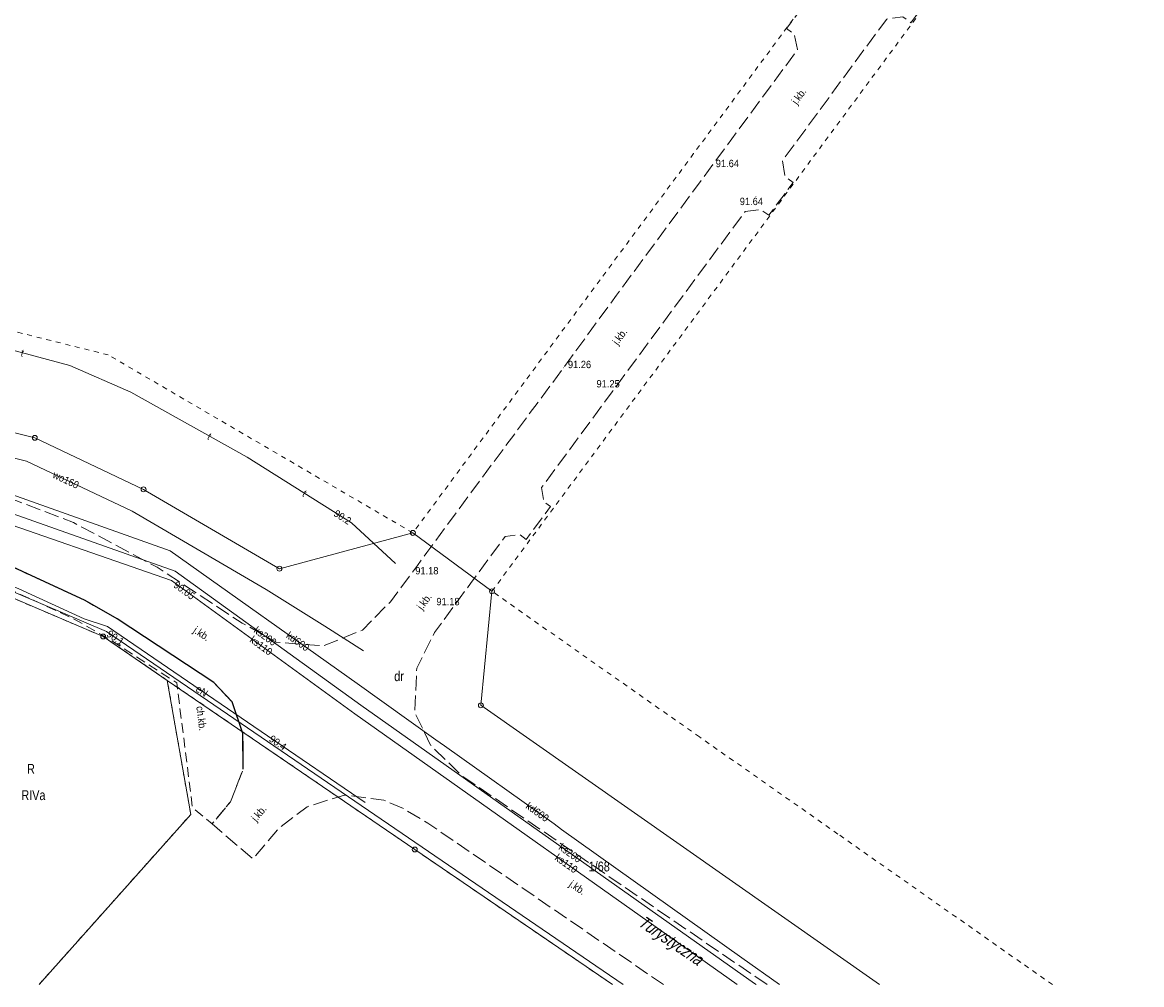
# Model space of a CAD drawing. Header units: metres. Extents: x 6540907 to 6541833, y 5893434 to 5894895.
# Tile 36 of 256: x 6541257 to 6541371, y 5893435 to 5893533. Entities that reach past the tile are written whole.
import ezdxf
from ezdxf.enums import TextEntityAlignment as Align

# ---------------------------------------------------------------- set-up
doc = ezdxf.new("R2010")
doc.units = ezdxf.units.M
doc.header["$MEASUREMENT"] = 0
for name, pattern in [('1.0_0.5', [1.5, 1, -0.5]), ('1.5_0.5', [2, 1.5, -0.5]), ('219-500', [0, 0]), ('egug-500', [1, 0.5, -0.5])]:
    doc.linetypes.add(name, pattern=pattern)
doc.layers.get('0').update_dxf_attribs({"color": 2, "linetype": 'CONTINUOUS', "lineweight": 5})
for name, color, linetype, lineweight in [('202-punkt graniczny', 251, 'CONTINUOUS', 9), ('203-punkt graniczny', 251, 'CONTINUOUS', 9), ('209-oznaczenie konturu klasyfikacyjnego', 251, 'CONTINUOUS', 9), ('210-oznaczenie konturu użytku gruntowego', 251, 'CONTINUOUS', 9), ('211-numer działki ewidencyjnej', 156, 'CONTINUOUS', 9), ('218-kontur użytku gruntowego', 251, 'CONTINUOUS', 9), ('219-działka ewidencyjna', 152, 'CONTINUOUS', 18), ('994-Nazwa ulicy', 251, 'CONTINUOUS', 9), ('chodnik', 251, 'CONTINUOUS', 9), ('chodnik-Atr17', 251, 'CONTINUOUS', 9), ('jezdnia', 251, 'CONTINUOUS', 9), ('jezdnia-Atr17', 251, 'CONTINUOUS', 9), ('krawężnik', 251, 'CONTINUOUS', 9), ('pikieta sztuczna', 251, 'CONTINUOUS', 9), ('pikieta sztuczna-Atr2', 251, 'CONTINUOUS', 9), ('przewód elektroenergetyczny podziemny', 251, 'CONTINUOUS', 9), ('przewód elektroenergetyczny podziemny-Atr1', 251, 'CONTINUOUS', 9), ('przewód kanalizacyjny', 251, 'CONTINUOUS', 9), ('przewód kanalizacyjny-Atr1', 251, 'CONTINUOUS', 9), ('przewód telekomunikacyjny podziemny', 251, 'CONTINUOUS', 9), ('przewód telekomunikacyjny podziemny-Atr1', 251, 'CONTINUOUS', 9), ('przewód wodociągowy', 251, 'CONTINUOUS', 9), ('przewód wodociągowy-Atr1', 251, 'CONTINUOUS', 9), ('rzędna', 251, 'CONTINUOUS', 9), ('rzędna-Atr2', 251, 'CONTINUOUS', 9)]:
    doc.layers.add(name, color=color, linetype=linetype, lineweight=lineweight)
doc.styles.get("Standard").update_dxf_attribs({"font": 'Arial', "width": 0.75})

# ---------------------------------------------------------------- blocks, each defined once
blk = doc.blocks.new('203')
at = {"linetype": 'Continuous', "lineweight": 0}
h = blk.add_hatch(color=0, dxfattribs=at)
edge = h.paths.add_edge_path()
edge.add_arc((0, 0), 0.045, 0, 360)
blk = doc.blocks.new('202')
at = {"color": 0, "linetype": 'Continuous', "lineweight": 0}
blk.add_circle((0, 0), 0.25, dxfattribs=at)
blk = doc.blocks.new('PW01')
at = {"linetype": 'Continuous', "lineweight": 13}
h = blk.add_hatch(color=0, dxfattribs=at)
edge = h.paths.add_edge_path()
edge.add_arc((0, 0), 0.045, 0, 360)

msp = doc.modelspace()

# ---------------------------------------------------------------- linework, layer by layer
at = {"layer": '218-kontur użytku gruntowego', "linetype": 'egug-500', "lineweight": 18, "flags": 128}
for points in [[(6541338.9, 5893538.1), (6541325.22, 5893519.6)], [(6541338.01, 5893520.09), (6541350.92, 5893537.54)], [(6541322.55, 5893499.19), (6541338.01, 5893520.09)], [(6541325.22, 5893519.6), (6541311.53, 5893501.12)], [(6541265.67, 5893499.12), (6541238.8, 5893505.84)], [(6541311.53, 5893501.12), (6541296.66, 5893481.01)], [(6541296.66, 5893481.01), (6541265.67, 5893499.12)], [(6541304.7, 5893475.07), (6541322.55, 5893499.19)], [(6541265.15, 5893470.47), (6541248.06, 5893477.75)], [(6541248.06, 5893477.75), (6541265.15, 5893470.47)], [(6541325.82, 5893460.25), (6541304.7, 5893475.07)], [(6541271.67, 5893466.01), (6541265.15, 5893470.47)], [(6541265.15, 5893470.47), (6541271.67, 5893466.01)], [(6541274.06, 5893452.36), (6541271.67, 5893466.01)], [(6541271.67, 5893466.01), (6541296.85, 5893448.8)], [(6541339.9, 5893450.37), (6541325.82, 5893460.25)], [(6541258.63, 5893435.05), (6541274.06, 5893452.36)], [(6541358.49, 5893437.32), (6541339.9, 5893450.37)], [(6541296.85, 5893448.8), (6541308.82, 5893440.62)], [(6541308.82, 5893440.62), (6541316.97, 5893435.05)], [(6541361.73, 5893435.05), (6541358.49, 5893437.32)]]:
    msp.add_lwpolyline(points, dxfattribs=at)
at = {"layer": '219-działka ewidencyjna', "linetype": '219-500', "lineweight": 18, "flags": 128}
for points in [[(6541258.2, 5893490.68), (6541244.13, 5893494.2)], [(6541269.26, 5893485.44), (6541258.2, 5893490.68)], [(6541283.08, 5893477.37), (6541269.26, 5893485.44)], [(6541296.66, 5893481.01), (6541283.08, 5893477.37)], [(6541304.7, 5893475.07), (6541296.66, 5893481.01)], [(6541265.15, 5893470.47), (6541248.06, 5893477.75)], [(6541304.7, 5893475.07), (6541303.58, 5893463.47)], [(6541265.15, 5893470.47), (6541271.67, 5893466.01)], [(6541271.67, 5893466.01), (6541296.85, 5893448.8)], [(6541271.67, 5893466.01), (6541274.06, 5893452.36)], [(6541344.12, 5893435.05), (6541303.58, 5893463.47)], [(6541258.63, 5893435.05), (6541274.06, 5893452.36)], [(6541296.85, 5893448.8), (6541308.82, 5893440.62)], [(6541308.82, 5893440.62), (6541316.97, 5893435.05)]]:
    msp.add_lwpolyline(points, dxfattribs=at)
at = {"layer": 'chodnik', "linetype": '1.0_0.5', "lineweight": 18, "flags": 128}
msp.add_lwpolyline([(6541218.69, 5893481.88), (6541228.58, 5893481.75), (6541234.37, 5893481.17), (6541240.54, 5893480.12), (6541247.13, 5893478.31), (6541254.53, 5893475.79), (6541262.15, 5893472.27), (6541265.84, 5893470.16), (6541272.64, 5893465.74), (6541274.23, 5893453.09), (6541276.23, 5893451.41), (6541278.1, 5893453.65), (6541279.4, 5893456.98), (6541279.37, 5893460.6), (6541278.26, 5893463.81), (6541276.41, 5893465.8), (6541266.58, 5893472.28), (6541263.31, 5893474.13), (6541255.1, 5893477.92), (6541247.64, 5893480.41), (6541240.93, 5893482.26), (6541234.58, 5893483.33), (6541228.82, 5893483.89), (6541218.57, 5893484.05)], close=True, dxfattribs=at)
at = {"layer": 'jezdnia', "linetype": '1.5_0.5', "lineweight": 18, "flags": 128}
for points in [[(6541252.14, 5893566.27), (6541251.57, 5893566.97), (6541251.75, 5893568.53), (6541252.51, 5893569.1), (6541253.83, 5893581.03), (6541255.09, 5893581.94), (6541256.13, 5893581.83), (6541256.54, 5893585.36), (6541254.3, 5893585.57), (6541254.32, 5893585.82), (6541244.44, 5893593.69), (6541243.77, 5893594.06), (6541242.99, 5893594.11), (6541242.3, 5893593.89), (6541241.53, 5893594.75), (6541241.06, 5893595.6), (6541240.95, 5893595.77), (6541237.44, 5893593.74), (6541237.54, 5893593.59), (6541237.95, 5893592.84), (6541237.72, 5893591.45), (6541230.87, 5893587.72), (6541229.94, 5893579.56), (6541228.71, 5893578.64), (6541227.85, 5893578.71), (6541227.7, 5893578.73), (6541227.31, 5893575.17), (6541227.47, 5893575.15), (6541228.29, 5893575.06), (6541229.3, 5893573.83), (6541228.96, 5893570.61), (6541236.96, 5893560.52), (6541233.94, 5893532.38), (6541232.68, 5893531.4), (6541231.56, 5893531.51), (6541231.36, 5893531.54), (6541230.88, 5893527.35), (6541231.06, 5893527.32), (6541232.26, 5893527.19), (6541233.28, 5893526.12), (6541232.03, 5893514.63), (6541230.79, 5893513.67), (6541229.52, 5893513.77), (6541229.34, 5893513.8), (6541228.88, 5893509.69), (6541229.04, 5893509.63), (6541230.37, 5893509.49), (6541231.36, 5893508.41), (6541230.85, 5893503.61), (6541230.42, 5893499.89), (6541229.31, 5893496.01), (6541227.62, 5893493.35), (6541223.89, 5893491.37), (6541219.21, 5893490.69), (6541218.57, 5893484.05), (6541228.82, 5893483.89), (6541234.58, 5893483.33), (6541240.93, 5893482.26), (6541247.64, 5893480.41), (6541255.1, 5893477.92), (6541263.31, 5893474.13), (6541266.58, 5893472.28), (6541276.41, 5893465.8), (6541278.26, 5893463.81), (6541279.37, 5893460.6), (6541279.4, 5893456.98), (6541278.1, 5893453.65), (6541276.23, 5893451.41), (6541280.38, 5893447.84), (6541283.02, 5893450.96), (6541285.89, 5893453.15), (6541289.7, 5893454.34), (6541293.72, 5893453.82), (6541295.78, 5893452.92), (6541298.18, 5893451.48), (6541306.06, 5893446.08), (6541322.15, 5893435.05)], [(6541332.69, 5893435.05), (6541301.62, 5893456.32), (6541298.45, 5893459.43), (6541296.85, 5893462.74), (6541297.05, 5893467.24), (6541298.87, 5893470.88), (6541302.53, 5893475.86), (6541306.03, 5893480.64), (6541307.53, 5893480.82), (6541308.19, 5893480.35), (6541310.66, 5893483.71), (6541310, 5893484.16), (6541309.75, 5893485.62), (6541316.92, 5893495.37), (6541330.45, 5893513.71), (6541332.05, 5893513.91), (6541332.88, 5893513.33), (6541335.33, 5893516.66), (6541334.53, 5893517.25), (6541334.26, 5893518.88), (6541344.86, 5893533.29), (6541346.5, 5893533.52), (6541347.33, 5893532.92), (6541349.78, 5893536.22), (6541348.93, 5893536.81), (6541348.67, 5893538.42), (6541354.2, 5893545.92), (6541355.83, 5893546.13), (6541356.67, 5893545.53), (6541356.98, 5893545.43), (6541359.17, 5893548.39), (6541358.97, 5893548.69), (6541358.16, 5893549.28), (6541357.88, 5893550.87), (6541362.19, 5893556.7), (6541374.17, 5893560.13), (6541381.17, 5893569.57), (6541376.33, 5893580.3), (6541362.71, 5893579.03), (6541350.01, 5893561.78), (6541350.05, 5893549.49), (6541339.45, 5893535.11), (6541337.85, 5893534.91), (6541337.01, 5893535.49), (6541334.68, 5893532.34), (6541335.45, 5893531.76), (6541335.8, 5893530.19), (6541317.36, 5893505.18), (6541311.98, 5893497.81), (6541298.08, 5893479.02), (6541297.12, 5893477.69), (6541294.37, 5893474.01), (6541291.53, 5893471.12), (6541287.56, 5893469.51), (6541282.76, 5893469.9), (6541279.28, 5893471.84), (6541270.64, 5893477.52), (6541262.12, 5893482.06), (6541251.98, 5893485.98), (6541243.34, 5893488.52), (6541239.78, 5893490.41), (6541236.87, 5893493.86), (6541235.88, 5893499.14), (6541236.6, 5893506.19), (6541239.58, 5893533.5), (6541240.78, 5893534.36), (6541241.64, 5893534.25), (6541241.94, 5893534.18), (6541242.4, 5893538.44), (6541242.18, 5893538.45), (6541241.26, 5893538.53), (6541240.26, 5893539.71), (6541241.69, 5893552.87), (6541242.94, 5893553.85), (6541243.85, 5893553.78), (6541244.37, 5893558.03), (6541244.49, 5893558.02), (6541244.37, 5893558.03), (6541243.39, 5893558.16), (6541242.37, 5893559.37), (6541242.59, 5893561.66), (6541246.72, 5893564.76), (6541248.29, 5893564.52), (6541248.96, 5893563.69), (6541252.14, 5893566.27)]]:
    msp.add_lwpolyline(points, dxfattribs=at)
at = {"layer": 'krawężnik', "linetype": 'Continuous', "lineweight": 25, "flags": 128}
msp.add_lwpolyline([(6541279.4, 5893456.98), (6541279.37, 5893460.6), (6541278.26, 5893463.81), (6541276.41, 5893465.8), (6541266.58, 5893472.28), (6541263.31, 5893474.13), (6541255.1, 5893477.92), (6541247.64, 5893480.41), (6541240.93, 5893482.26), (6541234.58, 5893483.33), (6541228.82, 5893483.89), (6541218.57, 5893484.05), (6541217.78, 5893484.01), (6541208.97, 5893483.06), (6541197.36, 5893480.31), (6541187.13, 5893476.36), (6541178.96, 5893472.12), (6541170.33, 5893466.32), (6541163.17, 5893460.25), (6541154.77, 5893450.79), (6541148.56, 5893443.1), (6541142.39, 5893435.05)], dxfattribs=at)
at = {"layer": 'przewód elektroenergetyczny podziemny', "linetype": 'Continuous', "lineweight": 18, "flags": 128}
for points in [[(6541291.79, 5893453.58), (6541281.87, 5893460.38), (6541265.58, 5893471.49), (6541263.21, 5893472.26), (6541256.56, 5893475.32), (6541248.48, 5893478.76), (6541231.27, 5893481), (6541231.25, 5893481.33)], [(6541219.23, 5893480.69), (6541227.86, 5893481.08), (6541248.19, 5893478.34), (6541265.49, 5893470.97), (6541318.04, 5893435.05)]]:
    msp.add_lwpolyline(points, dxfattribs=at)
at = {"layer": 'przewód kanalizacyjny', "linetype": 'Continuous', "lineweight": 18, "flags": 128}
for points in [[(6541329.65, 5893435.05), (6541290.77, 5893462.6), (6541272.11, 5893476.18), (6541231.46, 5893490.28), (6541211.3, 5893489.35), (6541209, 5893498.12), (6541207.86, 5893499.48)], [(6541183.85, 5893481.16), (6541184.42, 5893481.35), (6541209.88, 5893489.96), (6541231.53, 5893491.6), (6541272.47, 5893477.12), (6541291.35, 5893463.5), (6541331.4, 5893435.18), (6541331.58, 5893435.05)], [(6541132.92, 5893435.05), (6541145.28, 5893452.2), (6541151.97, 5893461.21), (6541157.88, 5893465.32), (6541181.23, 5893481.61), (6541212.63, 5893486.76), (6541238.66, 5893491.03), (6541271.97, 5893479.18), (6541290.99, 5893465.7), (6541299.01, 5893459.97), (6541299.89, 5893459.34), (6541311.03, 5893451.4), (6541311.77, 5893450.85), (6541330.11, 5893437.77), (6541333.95, 5893435.05)]]:
    msp.add_lwpolyline(points, dxfattribs=at)
at = {"layer": 'przewód telekomunikacyjny podziemny', "linetype": 'Continuous', "lineweight": 18, "flags": 128}
msp.add_lwpolyline([(6541294.89, 5893477.89), (6541290.43, 5893482.03), (6541279.8, 5893488.7), (6541267.96, 5893495.32), (6541261.76, 5893498.04), (6541245.95, 5893502.27), (6541238.59, 5893501.38), (6541234.31, 5893501.49), (6541228.51, 5893503.3)], dxfattribs=at)
at = {"layer": 'przewód wodociągowy', "linetype": 'Continuous', "lineweight": 18, "flags": 128}
msp.add_lwpolyline([(6541229.21, 5893493.95), (6541243.67, 5893491.73), (6541257.36, 5893488.31), (6541268.09, 5893483.22), (6541281.75, 5893475.26), (6541287.69, 5893471.51), (6541291.64, 5893469.02)], dxfattribs=at)

# ---------------------------------------------------------------- block references
at = {"layer": '202-punkt graniczny', "linetype": 'Continuous', "lineweight": 18}
for p in [(6541258.2, 5893490.68), (6541269.26, 5893485.44), (6541296.66, 5893481.01), (6541283.08, 5893477.37), (6541304.7, 5893475.07), (6541265.15, 5893470.47), (6541303.58, 5893463.47), (6541296.85, 5893448.8)]:
    msp.add_blockref('202', p, dxfattribs=at)
at = {"layer": '203-punkt graniczny', "linetype": 'Continuous', "lineweight": 18}
for p in [(6541271.67, 5893466.01), (6541274.06, 5893452.36), (6541308.82, 5893440.62)]:
    msp.add_blockref('203', p, dxfattribs=at)
at = {"layer": 'pikieta sztuczna', "linetype": 'Continuous', "lineweight": 13}
for p in [(6541327.17, 5893518.44), (6541331.56, 5893515.23), (6541311.98, 5893497.81), (6541316.92, 5893495.37), (6541297.12, 5893477.69), (6541301.32, 5893474.23)]:
    msp.add_blockref('PW01', p, dxfattribs=at)
at = {"layer": 'rzędna', "linetype": 'Continuous', "lineweight": 18}
for p in [(6541290.43, 5893482.03), (6541272.11, 5893476.18), (6541281.87, 5893460.38)]:
    msp.add_blockref('PW01', p, dxfattribs=at)
at = {"layer": 'rzędna', "linetype": 'Continuous', "lineweight": 18, "rotation": 325.652}
msp.add_blockref('PW01', (6541265.49, 5893470.97), dxfattribs=at)

# ---------------------------------------------------------------- texts
at = {"layer": '209-oznaczenie konturu klasyfikacyjnego', "linetype": 'Continuous', "lineweight": 18, "width": 0.79}
msp.add_text('RIVa', height=1, dxfattribs=at).set_placement((6541256.83, 5893454.83), align=Align.TOP_LEFT)
at = {"layer": '210-oznaczenie konturu użytku gruntowego', "linetype": 'Continuous', "lineweight": 18, "width": 0.79}
for s, p in [('dr', (6541294.76, 5893465.93)), ('R', (6541257.41, 5893456.5))]:
    msp.add_text(s, height=1, dxfattribs=at).set_placement(p)
at = {"layer": '211-numer działki ewidencyjnej', "linetype": 'Continuous', "lineweight": 18, "width": 0.79}
msp.add_text('1/68', height=1, dxfattribs=at).set_placement((6541314.54, 5893447.57), align=Align.TOP_LEFT)
at = {"layer": '994-Nazwa ulicy', "linetype": 'Continuous', "lineweight": 25, "oblique": 15, "width": 0.79}
msp.add_text('Turystyczna', height=1.25, rotation=325.818, dxfattribs=at).set_placement((6541319.46, 5893441.13))
at = {"layer": 'chodnik-Atr17', "width": 0.9}
msp.add_text('ch.kb.', height=0.75, rotation=277.164, dxfattribs=at).set_placement((6541274.62, 5893463.34))
at = {"layer": 'jezdnia-Atr17', "width": 0.9}
for rotation, p in [(53.662, (6541335.72, 5893524.53)), (53.662, (6541335.72, 5893524.53)), (53.613, (6541317.49, 5893500.07)), (53.613, (6541317.49, 5893500.07)), (53.686, (6541297.61, 5893473.11)), (53.686, (6541297.61, 5893473.11)), (326.607, (6541274.24, 5893470.92)), (326.607, (6541274.24, 5893470.92)), (49.764, (6541280.72, 5893451.58)), (49.764, (6541280.72, 5893451.58)), (325.563, (6541312.48, 5893445.11)), (325.563, (6541312.48, 5893445.11))]:
    msp.add_text('j.kb.', height=0.75, rotation=rotation, dxfattribs=at).set_placement(p)
at = {"layer": 'pikieta sztuczna-Atr2', "width": 0.9}
for s, p in [('91.64', (6541327.47, 5893518.22)), ('91.64', (6541329.91, 5893514.36)), ('91.26', (6541312.43, 5893497.77)), ('91.25', (6541315.34, 5893495.81)), ('91.18', (6541296.9, 5893476.79)), ('91.18', (6541299.05, 5893473.65))]:
    msp.add_text(s, height=0.75, dxfattribs=at).set_placement(p)
at = {"layer": 'przewód elektroenergetyczny podziemny-Atr1', "width": 0.9}
msp.add_text('eN', height=0.75, rotation=325.705, dxfattribs=at).set_placement((6541274.7, 5893465.27), align=Align.MIDDLE_LEFT)
at = {"layer": 'przewód kanalizacyjny-Atr1', "width": 0.9}
for s, rotation, p in [('ks200', 324.194, (6541280.62, 5893471.24)), ('kd600', 324.674, (6541283.91, 5893470.71)), ('ks110', 323.954, (6541280.21, 5893470.28)), ('kd600', 324.521, (6541308.28, 5893453.36)), ('ks200', 324.735, (6541311.63, 5893449.16)), ('ks110', 324.681, (6541311.24, 5893448.1))]:
    msp.add_text(s, height=0.75, rotation=rotation, dxfattribs=at).set_placement(p, align=Align.MIDDLE_LEFT)
at = {"layer": 'przewód telekomunikacyjny podziemny-Atr1', "width": 0.9}
for rotation, p in [(345.021, (6541256.81, 5893499.36)), (330.789, (6541275.85, 5893490.91)), (327.893, (6541285.53, 5893485.11))]:
    msp.add_text('t', height=0.75, rotation=rotation, dxfattribs=at).set_placement(p, align=Align.MIDDLE_LEFT)
at = {"layer": 'przewód wodociągowy-Atr1', "width": 0.9}
msp.add_text('wo160', height=0.75, rotation=334.622, dxfattribs=at).set_placement((6541260.11, 5893487), align=Align.MIDDLE_LEFT)
at = {"layer": 'rzędna-Atr2', "width": 0.9}
for s, rotation, p in [('90.2', 327.893, (6541288.73, 5893483.1)), ('90.1', 325.648, (6541265.65, 5893470.86)), ('90.4', 325.57, (6541282.16, 5893460.18))]:
    msp.add_text(s, height=0.75, rotation=rotation, dxfattribs=at).set_placement(p, align=Align.MIDDLE_LEFT)
msp.add_text('90.05', height=0.75, rotation=323.954, dxfattribs=at).set_placement((6541272.23, 5893475.55))

doc.saveas('drawing.dxf')
